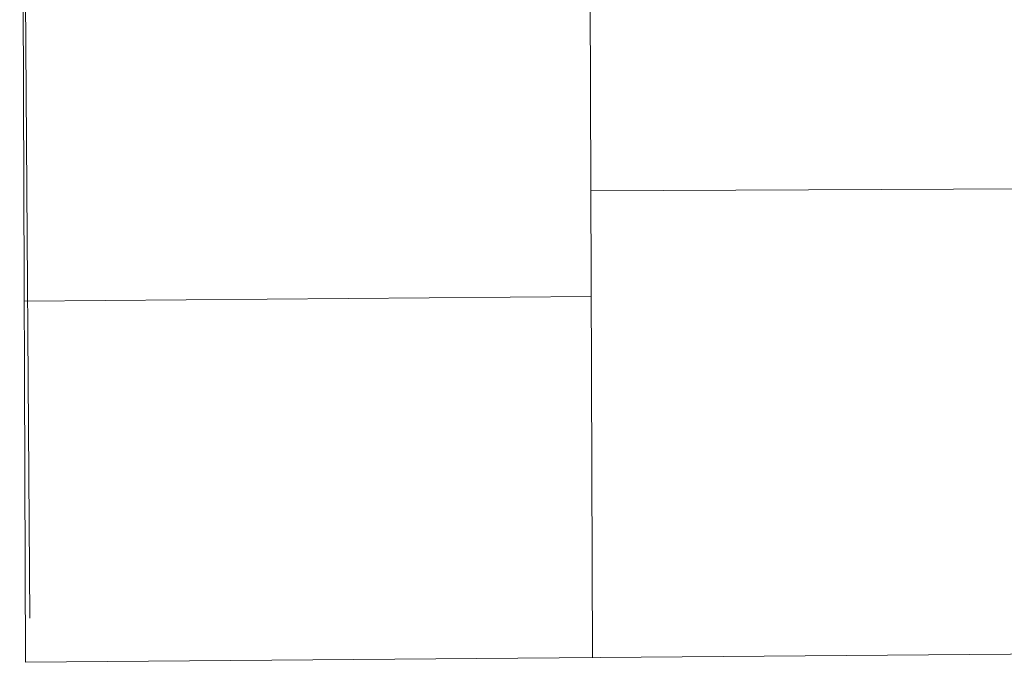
# Model space of a CAD drawing. Extents: x 127827 to 131413, y 268403 to 268774.
# Tile 9 of 16: x 129432 to 129623, y 268403 to 268527. Entities that reach past the tile are written whole.
import ezdxf

# ---------------------------------------------------------------- set-up
doc = ezdxf.new("R2010")
doc.units = 21
doc.header["$LTSCALE"] = 50
doc.header["$MEASUREMENT"] = 0
doc.layers.add('Meadowbrook Sub #2', color=40, linetype='Continuous', lineweight=0, true_color=0xffbf00)
doc.layers.add('RW', color=5, linetype='Continuous', lineweight=0, true_color=0x0000ff)

msp = doc.modelspace()

# ---------------------------------------------------------------- linework, layer by layer
at = {"layer": 'Meadowbrook Sub #2'}
for p, q in [((129431.86, 268717.05), (129432.97, 268402.5)), ((129541.97, 268687.89), (129542.97, 268403.4)), ((129542.65, 268493.95), (129835.6, 268495.26))]:
    msp.add_line(p, q, dxfattribs=at)
for points in [[(129432.97, 268402.5), (129886.68, 268406.19), (129835.6, 268495.26), (129722.4, 268692.65), (129704.31, 268724.19), (129431.86, 268717.05)], [(129432.73, 268472.5), (129542.72, 268473.4)]]:
    msp.add_lwpolyline(points, dxfattribs=at)
at = {"layer": 'RW'}
msp.add_line((129431.96, 268680.65), (129433.81, 268411.08), dxfattribs=at)

doc.saveas('drawing.dxf')
